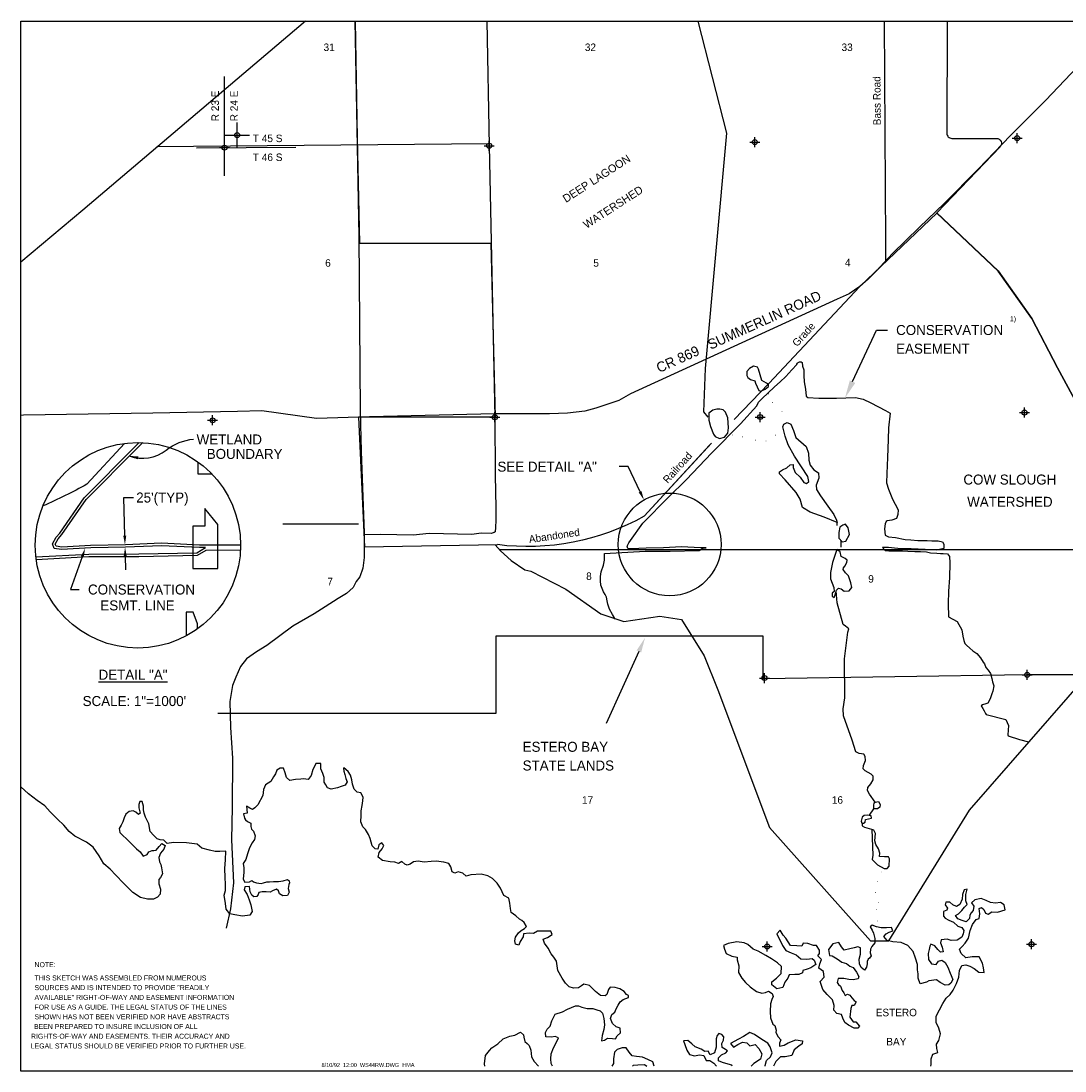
# Model space of a CAD drawing. Extents: x 184657 to 216657, y 772813 to 794141.
# Tile 1 of 2: x 184657 to 205542, y 773141 to 794141. Entities that reach past the tile are written whole.
import ezdxf
from ezdxf.enums import TextEntityAlignment as Align

# ---------------------------------------------------------------- set-up
doc = ezdxf.new("R2010")
doc.units = 0
doc.header["$LTSCALE"] = 200
doc.header["$PDMODE"] = 34
doc.header["$PDSIZE"] = 100
for name, pattern in [('DASHED', [0]), ('HIDDEN', [0]), ('PHANTOM2', [0]), ('STREAM', [0])]:
    doc.linetypes.add(name, pattern=pattern)
doc.layers.get('0').update_dxf_attribs({"linetype": 'CONTINUOUS'})
for name, color, linetype in [('BORDER', 11, 'CONTINUOUS'), ('DIMENSION', 2, 'CONTINUOUS'), ('DIMS', 7, 'CONTINUOUS'), ('EWATER', 4, 'CONTINUOUS'), ('MAJROADS', 9, 'CONTINUOUS'), ('RW', 6, 'PHANTOM2'), ('SEC', 2, 'CONTINUOUS'), ('STATBNDY', 15, 'DASHED'), ('TEXT', 2, 'CONTINUOUS'), ('TRUNKS', 5, 'STREAM'), ('WATER', 4, 'CONTINUOUS'), ('WETDBA', 8, 'CONTINUOUS'), ('WSHEDS', 3, 'CONTINUOUS')]:
    doc.layers.add(name, color=color, linetype=linetype)

# ---------------------------------------------------------------- blocks, each defined once
blk = doc.blocks.new('RWNOTE')
at = {"layer": 'TEXT', "color": 0}
for s, p in [('NOTE:', (0, 0)), ('THIS SKETCH WAS ASSEMBLED FROM NUMEROUS', (0, -796)), ('SOURCES AND IS INTENDED TO PROVIDE "READILY', (0, -1379)), ('AVAILABLE" RIGHT-OF-WAY AND EASEMENT INFORMATION ', (0, -1962)), ('FOR USE AS A GUIDE. THE LEGAL STATUS OF THE LINES', (0, -2545)), ('SHOWN HAS NOT BEEN VERIFIED NOR HAVE ABSTRACTS ', (0, -3128)), ('BEEN PREPARED TO INSURE INCLUSION OF ALL', (-33, -3710)), (' RIGHTS-OF-WAY AND EASEMENTS. THEIR ACCURACY AND ', (-328, -4293)), (' LEGAL STATUS SHOULD BE VERIFIED PRIOR TO FURTHER USE.', (-344, -4876))]:
    blk.add_text(s, height=300, dxfattribs=at).set_placement(p)
blk = doc.blocks.new('TICK')
at = {"color": 0}
for points in [[(500, 0), (500, 1000)], [(0, 500), (1000, 500)]]:
    blk.add_lwpolyline(points, dxfattribs=at)
blk.add_point((500, 500), dxfattribs=at)

msp = doc.modelspace()

# ---------------------------------------------------------------- linework, layer by layer
at = {"color": 0}
for p, q in [((188730, 791046), (188730, 793030)), ((188168, 791604), (190152, 791618))]:
    msp.add_line(p, q, dxfattribs=at)
at = {"layer": 'BORDER', "color": 0}
msp.add_lwpolyline([(184657, 773141), (184657, 794141), (216657, 794141), (216657, 773141)], close=True, dxfattribs=at)
at = {"layer": 'DIMENSION', "color": 0}
for p, q in [((196805, 785228), (196625, 785228)), ((197042, 784725), (196805, 785228)), ((185882, 783426), (185650, 782771)), ((185650, 782771), (185818, 782771))]:
    msp.add_line(p, q, dxfattribs=at)
at = {"layer": 'DIMENSION', "color": 0, "linetype": 'BYBLOCK'}
for p, q in [((186717, 784611), (186910, 784611)), ((186733, 783847), (186717, 784611)), ((186742, 783437), (186748, 783162))]:
    msp.add_line(p, q, dxfattribs=at)
at = {"layer": 'DIMENSION', "color": 0}
msp.add_lwpolyline([(186728, 785694), (185977, 784877, -0.025684), (185097, 784443, 0.546009)], format="xyb", dxfattribs=at)
for centre, radius in [((186995, 783656), 2055), ((197633, 783672), 1028)]:
    msp.add_circle(centre, radius, dxfattribs=at)
for points in [[(197069, 784738), (197015, 784712), (197119, 784562)], [(185853, 783436), (185910, 783416), (185942, 783596)]]:
    msp.add_solid(points, dxfattribs=at)
at = {"layer": 'DIMENSION', "color": 0, "linetype": 'BYBLOCK'}
for points in [[(186703, 783846), (186763, 783848), (186737, 783667)], [(186712, 783436), (186772, 783438), (186738, 783617)]]:
    msp.add_solid(points, dxfattribs=at)
at = {"layer": 'DIMS', "color": 0}
msp.add_line((197018, 781533), (196365, 780093), dxfattribs=at)
msp.add_solid([(196972, 781553), (197063, 781512), (197141, 781806)], dxfattribs=at)
at = {"layer": 'EWATER', "color": 0}
msp.add_lwpolyline([(186824, 785443, 0.264415), (187562, 785559, -0.148757), (188109, 785777, -3.186321)], format="xyb", dxfattribs=at)
for points in [[(188478, 785080), (188398, 785080), (188253, 785080), (188203, 785080), (188203, 785242), (188203, 785319)], [(188098, 782318), (187964, 782318), (187964, 781844)], [(188186, 781981), (188186, 782085), (188098, 782318)]]:
    msp.add_lwpolyline(points, dxfattribs=at)
msp.add_lwpolyline([(188334, 784394), (188334, 784036), (188097, 784036), (188097, 783705), (188097, 783523), (188097, 783337), (188097, 783188), (188300, 783188), (188593, 783188), (188593, 783279), (188593, 783542), (188593, 783745), (188593, 784070)], close=True, dxfattribs=at)
msp.add_solid([(186993, 785373), (187006, 785431), (186824, 785443)], dxfattribs=at)
at = {"layer": 'MAJROADS', "color": 0}
for points in [[(190347, 794141), (185894, 790356), (184657, 789315)], [(191337, 794141), (191416, 789837), (191440, 786343), (191459, 785530), (191522, 783904), (191519, 783410), (191492, 783201), (191432, 783025), (191364, 782933), (191305, 782808), (191170, 782692), (191001, 782593), (190740, 782427), (190521, 782286), (190092, 782038), (189578, 781648), (189368, 781524), (189166, 781383), (189047, 781233), (188953, 781016), (188885, 780849), (188832, 780531), (188845, 780012), (188891, 779400), (188883, 778419), (188870, 777766), (188906, 776903), (188851, 776383), (188761, 776001)], [(193977, 794141), (194025, 791646), (194138, 786216), (194145, 785057), (194157, 784404), (194155, 784161), (194146, 784010), (194145, 783926), (194120, 783910), (194061, 783893), (193860, 783895), (193675, 783871), (192821, 783894), (192502, 783855), (191849, 783868), (191522, 783862)], [(201923, 794141), (201954, 789708), (201954, 789347)], [(206289, 793752), (205158, 792561), (204449, 791849), (203812, 791187), (203132, 790499), (202624, 790013), (202088, 789493), (201762, 789138), (201602, 788979), (201438, 788833), (201222, 788687), (200984, 788578), (196847, 786682), (196613, 786552), (196159, 786396), (195936, 786335), (195587, 786295), (195231, 786285), (194135, 786285), (191629, 786225), (190570, 786191), (189475, 786346), (188986, 786330), (187296, 786297), (184705, 786257), (184657, 786252)], [(194001, 791685), (187376, 791625)]]:
    msp.add_lwpolyline(points, dxfattribs=at)
at = {"layer": 'MAJROADS', "color": 0, "linetype": 'CONTINUOUS'}
for points in [[(191408, 784077), (189897, 784077)], [(211070, 783564), (194233, 783564)]]:
    msp.add_lwpolyline(points, dxfattribs=at)
at = {"layer": 'RW', "color": 0}
msp.add_lwpolyline([(196544, 782173), (196538, 782189), (196492, 782270), (196432, 782375), (196394, 782480), (196383, 782544), (196370, 782620), (196346, 782668), (196307, 782726), (196254, 782858), (196250, 782942), (196250, 783034), (196261, 783124), (196309, 783255), (196329, 783359), (196327, 783494), (197141, 783538), (197644, 783539), (198222, 783551), (198310, 783602), (198365, 783602), (198250, 783602), (197869, 783622), (197510, 783607), (197162, 783599), (196870, 783582), (196797, 783593), (196780, 783641), (196816, 783706), (196852, 783748), (197097, 784100), (197607, 784615), (197966, 784963), (198477, 785503), (199047, 786083), (199378, 786447), (199408, 786515), (199492, 786597), (199598, 786696), (199731, 786826), (199844, 786925), (199957, 787029), (200077, 787162), (200175, 787271), (200180, 787279), (200193, 787295), (200204, 787308), (200217, 787318), (200230, 787324), (200241, 787326), (200250, 787326), (200264, 787324), (200282, 787308), (200293, 787238), (200316, 787164), (200319, 787048), (200321, 786924), (200349, 786781), (200362, 786639), (200399, 786614), (200614, 786595), (200969, 786596), (201353, 786608), (201501, 786576), (201659, 786502), (201954, 786353), (202045, 786301), (202014, 786002), (202002, 785773), (201988, 785412), (201975, 785093), (201969, 784905), (202011, 784781), (202091, 784578), (202145, 784478), (202202, 784363), (202200, 784274), (202169, 784194), (202080, 784160), (201987, 784143), (201967, 784132), (201941, 784085), (201930, 783986), (201945, 783860), (202009, 783827), (202149, 783812), (202343, 783771), (202457, 783764), (202596, 783748), (202717, 783749), (202783, 783753), (202876, 783747), (203004, 783746), (203089, 783724), (203119, 783678), (203121, 783593), (202974, 783557), (202743, 783569), (202465, 783582), (202263, 783582), (202133, 783601), (202010, 783614), (201893, 783612), (201942, 783553), (202019, 783546), (202125, 783547), (202291, 783545), (202399, 783539), (202539, 783532), (202654, 783530), (202774, 783523), (202849, 783507), (202976, 783496), (203051, 783494), (203107, 783492), (203189, 783486), (203229, 783433), (203239, 783304), (203231, 783004), (203211, 782741), (203204, 782484), (203211, 782226), (203383, 782129), (203476, 781966), (203496, 781838), (203519, 781752), (203536, 781692), (203572, 781655), (203635, 781598), (203697, 781545), (203779, 781488), (203850, 781403), (203904, 781320), (203932, 781282), (203956, 781210), (204006, 781159), (204051, 781088), (204075, 780993), (204094, 780926), (204120, 780845), (204095, 780737), (204076, 780682), (204049, 780606), (204033, 780555), (204001, 780495), (203957, 780484), (203894, 780467), (203866, 780445), (203900, 780389), (203927, 780342), (203954, 780293), (203962, 780274), (204361, 780172), (204409, 780052), (204399, 779867), (204406, 779843), (204630, 779773), (204811, 779727)], dxfattribs=at)
at = {"layer": 'RW', "color": 0, "linetype": 'HIDDEN'}
for points in [[(188349, 783608), (188229, 783608), (187466, 783647), (186749, 783617), (186052, 783602), (185470, 783568), (185323, 783590), (185289, 783685), (185361, 783816), (185433, 783901), (185923, 784603), (186943, 785634), (187024, 785712)], [(184953, 783423), (186011, 783481), (187016, 783482), (188173, 783506), (188349, 783608)]]:
    msp.add_lwpolyline(points, dxfattribs=at)
at = {"layer": 'SEC', "color": 0}
for p in [(188730, 791608), (194025, 791646), (199338, 791718), (204583, 791798), (188491, 786155), (194138, 786216), (199442, 786221), (204729, 786309), (199531, 781001), (204784, 781064), (204873, 775676), (199585, 775630)]:
    msp.add_point(p, dxfattribs=at)
at = {"layer": 'STATBNDY', "color": 0}
msp.add_lwpolyline([(210785, 781063), (204773, 781063), (199503, 780985), (199503, 781838), (194153, 781838), (194153, 780288), (188594, 780288)], dxfattribs=at)
at = {"layer": 'TEXT', "color": 0}
for p, q in [((201292, 786928), (201768, 787958)), ((201768, 787958), (201993, 787958))]:
    msp.add_line(p, q, dxfattribs=at)
msp.add_solid([(201346, 786903), (201237, 786953), (201140, 786601)], dxfattribs=at)
at = {"layer": 'TRUNKS', "color": 0}
for points in [[(198196, 794141), (198773, 791901), (198346, 787190)], [(198346, 787190), (198313, 786324), (198396, 786221)], [(200975, 784136), (200975, 784051)], [(201057, 783758), (201057, 783621)], [(201745, 778520), (201628, 778679), (201588, 778751), (201599, 778812), (201656, 778887), (201702, 778965), (201704, 779037), (201664, 779079), (201542, 779142), (201505, 779184), (201514, 779251), (201551, 779352), (201546, 779430), (201516, 779478), (201426, 779491), (201356, 779522), (201282, 779758), (201109, 780242), (201102, 780384), (201137, 780607), (201132, 781382), (201197, 781919), (201215, 781984), (201151, 782037), (201103, 782072), (200985, 782502), (200970, 782665), (200966, 782740)], [(201709, 778387), (201622, 778260)], [(201486, 778095), (201486, 778047), (201534, 778018), (201670, 777979)]]:
    msp.add_lwpolyline(points, dxfattribs=at)
at = {"layer": 'WATER', "color": 0}
for points in [[(199387, 787221), (199308, 787241), (199227, 787189), (199175, 787128), (199177, 787051), (199194, 787012), (199248, 786970), (199336, 786944), (199353, 786896), (199416, 786749), (199457, 786740), (199545, 786775), (199608, 786831), (199608, 786873), (199571, 786897), (199480, 786950), (199408, 787175)], [(198416, 786161), (198453, 786032), (198509, 785875), (198546, 785831), (198629, 785791), (198731, 785815), (198799, 785896), (198811, 786002), (198796, 786206), (198753, 786321), (198705, 786367), (198635, 786381), (198574, 786379), (198497, 786357), (198419, 786296)], [(200985, 784111), (200726, 784219), (200442, 784320), (200290, 784408), (200242, 784576), (200162, 784714), (199944, 784962), (199831, 785084), (199831, 785126), (199893, 785163), (199976, 785206), (200041, 785263), (200107, 785271), (200102, 785208), (200146, 785114), (200241, 785017), (200320, 784912), (200370, 784890), (200414, 784929), (200399, 785032), (200129, 785435), (200006, 785667), (199941, 785839), (199900, 786023), (199918, 786079), (199983, 786114), (200055, 786079), (200109, 785948), (200159, 785812), (200361, 785633), (200411, 785495), (200417, 785357), (200447, 785257), (200515, 785163), (200608, 785106), (200615, 784996), (200564, 784859), (200572, 784772), (200651, 784647), (200800, 784435), (200918, 784268), (200968, 784159)], [(201039, 784015), (201015, 783910), (201017, 783799), (201086, 783724), (201158, 783739), (201233, 783874), (201207, 784005), (201151, 784078), (201096, 784060)], [(200977, 783574), (200888, 783312), (200853, 783112), (200848, 782983), (200915, 782810), (200921, 782734), (200882, 782699), (200886, 782640), (200921, 782611), (200945, 782662), (200972, 782760), (201011, 782797), (201061, 782786), (201126, 782737), (201225, 782744), (201275, 782813), (201258, 782905), (201208, 783045), (201152, 783104), (201104, 783168), (201108, 783202), (201137, 783237), (201174, 783314), (201181, 783357), (201144, 783388), (201066, 783432), (201046, 783526)], [(201741, 778520), (201811, 778533), (201843, 778469), (201836, 778421), (201788, 778382), (201716, 778384), (201717, 778454), (201725, 778505)], [(201661, 778247), (201587, 778258), (201524, 778248), (201484, 778215), (201464, 778136), (201477, 778095), (201510, 778097), (201541, 778121), (201550, 778169), (201609, 778184), (201668, 778199)], [(201678, 777968), (201700, 777461), (201682, 777369), (201791, 777266), (201926, 777192), (201987, 777189), (202025, 777235), (202034, 777386), (202008, 777423), (201933, 777423), (201833, 777432), (201840, 777496), (201814, 777583), (201755, 777668), (201740, 777745), (201752, 777889), (201715, 777959), (201680, 777974)]]:
    msp.add_lwpolyline(points, close=True, dxfattribs=at)
for points in [[(195288, 773238), (195263, 773293), (195256, 773386), (195265, 773486), (195307, 773603), (195366, 773703), (195409, 773803), (195342, 773829), (195267, 773821), (195158, 773822), (195150, 773914), (195184, 773980), (195243, 774039), (195277, 774147), (195345, 774281), (195488, 774322), (195589, 774380), (195748, 774446), (195807, 774445), (195874, 774420), (195982, 774394), (196099, 774393), (196175, 774367), (196241, 774342), (196291, 774300), (196316, 774191), (196332, 774065), (196314, 773973), (196280, 773848), (196271, 773747), (196330, 773755), (196389, 773797), (196489, 773788), (196548, 773787), (196581, 773846), (196649, 773904), (196641, 773996), (196566, 774022), (196491, 774089), (196450, 774190), (196475, 774273), (196534, 774315), (196560, 774382), (196602, 774457), (196645, 774523), (196703, 774573), (196813, 774614), (196813, 774648), (196771, 774673), (196721, 774732), (196638, 774783), (196546, 774809), (196446, 774818), (196412, 774768), (196378, 774668), (196344, 774643), (196252, 774652), (196152, 774728), (196094, 774787), (196027, 774854), (195918, 774880), (195868, 774847), (195809, 774805), (195709, 774798), (195625, 774823), (195550, 774899), (195484, 775000), (195393, 775151), (195369, 775336), (195319, 775420), (195261, 775487), (195203, 775596), (195128, 775697), (195104, 775781), (195188, 775814), (195280, 775872), (195256, 775939), (195197, 775940), (195097, 775940), (194988, 775941), (194912, 775891), (194820, 775900), (194711, 775884), (194702, 775826), (194643, 775734), (194617, 775659), (194551, 775676), (194534, 775743), (194551, 775818), (194611, 775902), (194661, 775951), (194728, 775993), (194771, 776034), (194721, 776110), (194679, 776152), (194629, 776178), (194554, 776245), (194463, 776313), (194446, 776388), (194439, 776497), (194414, 776598), (194314, 776649), (194248, 776800), (194182, 776901), (194090, 776993), (193999, 777044), (193865, 777079), (193655, 777063), (193563, 777039), (193497, 777098), (193405, 777124), (193337, 777099), (193279, 777124), (193255, 777225), (193213, 777292), (193113, 777318), (192962, 777336), (192862, 777328), (192719, 777321), (192602, 777338), (192510, 777322), (192443, 777281), (192384, 777256), (192334, 777281), (192276, 777332), (192208, 777291), (192133, 777316), (192041, 777325), (191891, 777351), (191799, 777419), (191825, 777511), (191884, 777586), (191918, 777652), (191876, 777703), (191817, 777662), (191792, 777578), (191741, 777587), (191683, 777646), (191642, 777788), (191609, 777872), (191551, 777973), (191493, 778024), (191452, 778124), (191461, 778250), (191462, 778342), (191479, 778451), (191497, 778543), (191505, 778618), (191456, 778702), (191381, 778719), (191322, 778778), (191289, 778879), (191273, 778963), (191249, 779055), (191199, 779131), (191116, 779207), (191107, 779198), (191115, 779140), (191132, 779073), (191156, 778989), (191181, 778922), (191139, 778855), (191063, 778830), (190988, 778806), (190862, 778781), (190787, 778807), (190754, 778866), (190720, 778916), (190721, 779008), (190696, 779092), (190655, 779185), (190656, 779293), (190555, 779294), (190538, 779244), (190496, 779169), (190462, 779052), (190403, 778969), (190311, 778986), (190252, 778978), (190151, 778970), (190034, 778954), (189967, 779013), (189943, 779106), (189910, 779198), (189843, 779198), (189776, 779157), (189750, 779082), (189708, 779023), (189657, 778932), (189548, 778865), (189505, 778774), (189496, 778648), (189395, 778464), (189336, 778406), (189285, 778373), (189235, 778399), (189168, 778441), (189176, 778374), (189184, 778298), (189109, 778282), (189125, 778198), (189150, 778165), (189191, 778131), (189258, 778097), (189258, 778030), (189266, 777980), (189307, 777938), (189340, 777845), (189331, 777770), (189281, 777703), (189230, 777603), (189187, 777486), (189153, 777369), (189102, 777294), (189118, 777202), (189118, 777118), (189100, 776976), (189133, 776917), (189225, 776925), (189276, 776950), (189309, 776924), (189368, 776907), (189460, 776890), (189510, 776906), (189577, 776923), (189627, 776922), (189711, 776930), (189811, 776930), (189904, 776946), (189988, 776970), (190021, 776945), (190029, 776903), (190012, 776870), (190003, 776794), (190019, 776719), (189985, 776652), (189893, 776644), (189827, 776687), (189810, 776745), (189769, 776779), (189685, 776746), (189643, 776721), (189559, 776722), (189484, 776722), (189416, 776714), (189399, 776673), (189374, 776631), (189315, 776623), (189274, 776657), (189241, 776724), (189225, 776833), (189134, 776826), (189124, 776767), (189182, 776674), (189223, 776565), (189256, 776464), (189280, 776330), (189238, 776255), (189087, 776239), (188936, 776265), (188836, 776283), (188761, 776375), (188745, 776493), (188721, 776660), (188747, 776752), (188748, 776878), (188740, 777012), (188733, 777188), (188751, 777364), (188752, 777539), (188635, 777532), (188543, 777532), (188426, 777558), (188275, 777601), (188184, 777677), (187966, 777704), (187707, 777714), (187581, 777689), (187514, 777757), (187439, 777766), (187381, 777783), (187306, 777859), (187239, 777934), (187215, 778085), (187149, 778220), (187124, 778295), (187108, 778362), (187109, 778438), (187084, 778530), (187034, 778530), (187017, 778472), (187016, 778405), (187041, 778296), (187007, 778271), (186957, 778321), (186899, 778347), (186823, 778331), (186756, 778281), (186722, 778206), (186696, 778122), (186662, 778055), (186620, 777989), (186636, 777913), (186678, 777863), (186778, 777770), (186869, 777686), (186969, 777585), (187044, 777525), (187102, 777441), (187178, 777474), (187211, 777524), (187279, 777549), (187312, 777549), (187362, 777557), (187421, 777632), (187472, 777690), (187539, 777648), (187513, 777581), (187446, 777498), (187412, 777414), (187428, 777322), (187453, 777272), (187469, 777205), (187485, 777087), (187451, 777012), (187417, 776970), (187417, 776887), (187449, 776778), (187440, 776677), (187390, 776619), (187306, 776578), (187188, 776578), (187046, 776613), (186896, 776714), (186805, 776799), (186705, 776900), (186555, 777060), (186439, 777178), (186314, 777287), (186223, 777447), (186098, 777615), (185965, 777717), (185731, 777836), (185623, 777928), (185515, 778055), (185390, 778181), (185241, 778324), (185133, 778442), (184983, 778552), (184808, 778687), (184657, 778825)], [(202856, 773238), (202866, 773268), (202866, 773386), (202900, 773478), (203001, 773510), (202977, 773594), (202969, 773678), (203019, 773753), (203054, 773887), (203021, 773996), (202963, 774113), (202964, 774239), (203100, 774489), (203167, 774598), (203243, 774673), (203302, 774756), (203370, 774889), (203421, 775015), (203431, 775149), (203481, 775249), (203557, 775265), (203640, 775239), (203724, 775189), (203816, 775121), (203924, 775112), (203908, 775204), (203892, 775296), (203826, 775422), (203684, 775423), (203558, 775407), (203466, 775492), (203433, 775576), (203484, 775634), (203543, 775700), (203611, 775800), (203645, 775951), (203688, 776068), (203764, 776168), (203823, 776193), (203840, 776285), (203824, 776394), (203874, 776410), (203916, 776368), (203949, 776301), (204007, 776275), (204075, 776325), (204192, 776316), (204343, 776365), (204327, 776466), (204252, 776508), (204151, 776500), (204051, 776509), (203967, 776552), (203867, 776594), (203741, 776562), (203674, 776503), (203715, 776436), (203706, 776352), (203664, 776302), (203639, 776261), (203630, 776194), (203563, 776127), (203487, 776153), (203396, 776187), (203354, 776254), (203413, 776287), (203480, 776354), (203531, 776421), (203582, 776470), (203557, 776546), (203558, 776672), (203584, 776780), (203525, 776764), (203491, 776672), (203482, 776580), (203439, 776471), (203372, 776430), (203297, 776464), (203239, 776515), (203155, 776515), (203146, 776465), (203188, 776398), (203179, 776356), (203112, 776331), (203111, 776239), (203144, 776197), (203219, 776155), (203311, 776121), (203395, 776036), (203478, 776011), (203520, 775952), (203502, 775885), (203477, 775818), (203384, 775760), (203267, 775752), (203184, 775778), (203066, 775762), (203049, 775704), (203082, 775620), (203107, 775527), (203048, 775520), (202998, 775570), (202940, 775646), (202856, 775680), (202839, 775638), (202822, 775571), (202805, 775488), (202812, 775370), (202870, 775286), (202962, 775269), (203013, 775336), (203080, 775360), (203147, 775310), (203197, 775217), (203246, 775100), (203295, 774974), (203261, 774899), (203219, 774865), (203144, 774857), (203044, 774908), (202969, 774967), (202818, 774943), (202768, 774919), (202642, 774886), (202601, 774995), (202601, 775087), (202593, 775162), (202594, 775271), (202553, 775397), (202504, 775531), (202396, 775649), (202262, 775709), (202095, 775727), (201986, 775753), (201920, 775828), (201962, 775887), (202021, 775920), (202096, 775944), (202071, 776012), (201971, 776004), (201862, 776005), (201770, 776022), (201687, 776056), (201645, 776023), (201686, 775955), (201711, 775897), (201735, 775788), (201735, 775704), (201675, 775629), (201650, 775579), (201641, 775504), (201666, 775445), (201632, 775395), (201607, 775378), (201581, 775328), (201581, 775286), (201572, 775219), (201530, 775161), (201463, 775212), (201430, 775287), (201423, 775379), (201448, 775480), (201449, 775605), (201399, 775622), (201324, 775606), (201240, 775582), (201122, 775557), (201073, 775625), (201015, 775709), (200897, 775684), (200813, 775568), (200829, 775450), (200887, 775442), (200987, 775382), (201079, 775315), (201171, 775289), (201237, 775238), (201304, 775213), (201371, 775120), (201420, 775028), (201403, 774986), (201303, 774962), (201219, 774971), (201119, 774988), (201001, 774989), (200984, 774914), (201009, 774871), (201051, 774838), (201084, 774754), (201117, 774703), (201142, 774653), (201192, 774678), (201234, 774661), (201275, 774602), (201325, 774551), (201367, 774526), (201324, 774451), (201274, 774451), (201257, 774393), (201239, 774217), (201306, 774124), (201356, 774124), (201431, 774040), (201397, 773998), (201321, 773999), (201213, 774058), (201138, 774109), (201097, 774201), (201072, 774268), (200980, 774294), (200914, 774361), (200923, 774453), (200890, 774562), (200782, 774672), (200699, 774773), (200641, 774933), (200725, 775016), (200709, 775133), (200618, 775201), (200635, 775284), (200669, 775368), (200594, 775444), (200628, 775494), (200628, 775561), (200570, 775653), (200512, 775653), (200395, 775688), (200303, 775697), (200277, 775638), (200177, 775647), (200051, 775648), (200002, 775724), (199960, 775799), (199902, 775858), (199844, 775959), (199777, 775884), (199818, 775800), (199867, 775708), (199892, 775649), (199958, 775548), (200067, 775506), (200167, 775463), (200259, 775387), (200376, 775378), (200485, 775394), (200527, 775360), (200559, 775268), (200459, 775202), (200383, 775177), (200299, 775152), (200290, 775102), (200215, 775069), (200140, 775070), (200022, 775062), (199997, 774995), (199938, 774920), (199895, 774812), (199778, 774787), (199678, 774863), (199678, 774922), (199771, 774997), (199863, 775088), (199873, 775231), (199789, 775307), (199673, 775383), (199556, 775450), (199406, 775535), (199306, 775578), (199197, 775670), (199122, 775704), (198980, 775722), (198804, 775690), (198712, 775649), (198728, 775581), (198761, 775489), (198878, 775438), (198986, 775421), (198986, 775362), (199019, 775245), (199009, 775111), (199076, 775001), (199151, 774909), (199242, 774824), (199367, 774732), (199476, 774697), (199551, 774714), (199610, 774738), (199685, 774688), (199701, 774629), (199676, 774570), (199650, 774487), (199641, 774328), (199648, 774202), (199698, 774076), (199739, 774051), (199764, 773959), (199755, 773908), (199805, 773824), (199855, 773765), (199829, 773699), (199829, 773640), (199921, 773656), (200005, 773706), (200156, 773764), (200290, 773746), (200281, 773687), (200214, 773638), (200121, 773563), (200079, 773454), (199944, 773422), (199852, 773422), (199760, 773331), (199726, 773264), (199713, 773238)], [(193937, 773238), (193932, 773285), (193950, 773453), (194026, 773553), (194076, 773603), (194194, 773686), (194304, 773785), (194438, 773835), (194539, 773859), (194648, 773917), (194706, 773866), (194714, 773816), (194739, 773732), (194780, 773690), (194822, 773648), (194855, 773556), (194871, 773422), (194920, 773329), (195010, 773238)], [(198882, 773238), (198880, 773261), (198805, 773278), (198688, 773313), (198613, 773347), (198613, 773405), (198672, 773463), (198756, 773505), (198790, 773546), (198748, 773572), (198681, 773614), (198674, 773690), (198708, 773756), (198716, 773823), (198675, 773874), (198616, 773891), (198583, 773849), (198565, 773782), (198565, 773707), (198564, 773615), (198530, 773506), (198446, 773465), (198405, 773541), (198338, 773533), (198263, 773575), (198146, 773626), (198079, 773685), (197996, 773753), (197912, 773745), (197937, 773669), (197978, 773560), (198027, 773468), (198128, 773442), (198228, 773466), (198320, 773449), (198362, 773348), (198437, 773348), (198520, 773297), (198568, 773238)], [(199545, 773238), (199541, 773248), (199567, 773349), (199651, 773424), (199686, 773507), (199644, 773625), (199595, 773700), (199478, 773768), (199328, 773869), (199236, 773912), (199110, 773829), (199009, 773779), (198849, 773688), (198908, 773621), (199000, 773671), (199092, 773720), (199176, 773703), (199234, 773644), (199343, 773668), (199418, 773593), (199476, 773483), (199450, 773375), (199316, 773292), (199261, 773238)], [(197325, 773238), (197298, 773322), (197198, 773373), (197089, 773415), (196972, 773433), (196880, 773442), (196822, 773518), (196764, 773602), (196680, 773602), (196580, 773569), (196529, 773519), (196511, 773386), (196511, 773294), (196473, 773238)], [(196891, 773238), (196912, 773257), (196996, 773265), (197130, 773273), (197174, 773238)]]:
    msp.add_lwpolyline(points, dxfattribs=at)
at = {"layer": 'WETDBA', "color": 0, "linetype": 'CONTINUOUS'}
for points in [[(189051, 783655), (188837, 783661), (188230, 783658), (187466, 783697), (186747, 783667), (186050, 783652), (185472, 783618), (185360, 783635), (185343, 783681), (185403, 783787), (185473, 783870), (185962, 784571), (186978, 785598), (187093, 785709)], [(184960, 783374), (186013, 783431), (187017, 783432), (188187, 783456), (188362, 783558), (189049, 783565)]]:
    msp.add_lwpolyline(points, dxfattribs=at)
at = {"layer": 'WSHEDS', "color": 0}
for points in [[(191339, 794141), (191382, 791800), (191430, 789696), (194054, 789696), (194140, 786218), (191411, 786218), (191526, 783624), (194188, 783668)], [(202977, 790300), (204205, 789141), (204877, 788192), (205392, 787203), (205866, 786332), (206019, 785739), (206019, 780860), (206054, 780310), (206275, 780122), (206432, 779850), (206607, 779510), (206753, 779262), (206967, 778919), (207190, 778477), (207322, 778191), (207503, 777770), (207646, 777367), (207672, 777050), (207723, 776626), (207702, 776097), (207640, 775629), (207617, 775259), (207845, 775102), (207971, 775017)], [(202979, 790302), (204206, 789143), (204879, 788193), (205393, 787204), (205868, 786334), (206021, 785741), (206021, 780861)], [(194142, 783666), (194249, 783546), (194462, 783352), (194739, 783166), (194855, 783136), (195556, 782777), (196255, 782287), (196716, 782132), (197436, 782235), (197871, 782174), (198324, 781443), (198594, 780765), (199628, 778011), (201648, 775744), (202019, 775744), (203629, 778356), (206019, 781092), (206019, 783164)]]:
    msp.add_lwpolyline(points, dxfattribs=at)
for points in [[(203185, 794141), (203178, 791894, 0.415195), (203278, 791794), (204170, 791794, -0.659904), (204243, 791625), (202981, 790303, -0.011701), (202977, 790300), (201442, 788836, 0.014134), (201438, 788832), (199617, 786888)], [(203185, 794141), (203178, 791894, 0.415195), (203278, 791794), (204170, 791794, -0.659904), (204243, 791625), (202981, 790303, -0.011701), (202977, 790300), (201442, 788836, 0.014134), (201438, 788832), (199617, 786888)], [(206019, 783564), (206019, 785739), (205866, 786332), (205392, 787203), (204877, 788192), (204205, 789141), (202977, 790300), (201442, 788836, 0.014134), (201438, 788832), (199617, 786888), (198921, 786168)], [(198469, 785701), (197124, 784237, -0.160426), (194188, 783668, 0.546009)], [(198428, 785656), (197124, 784237, -0.160426), (194188, 783668, 0.546009)]]:
    msp.add_lwpolyline(points, format="xyb", dxfattribs=at)

# ---------------------------------------------------------------- block references
at = {"color": 0, "xscale": 0.5, "yscale": 0.5, "zscale": 0.5}
msp.add_blockref('TICK', (188730, 791608), dxfattribs=at)
at = {"layer": 'TEXT', "color": 0, "xscale": 0.3334999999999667, "yscale": 0.3334999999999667, "zscale": 0.3334999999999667}
msp.add_blockref('RWNOTE', (184928, 775218), dxfattribs=at)

# ---------------------------------------------------------------- texts
at = {"layer": 'DIMENSION', "color": 0}
for s, p in [('WETLAND', (188170, 785672)), ('BOUNDARY', (188373, 785383)), ('SEE DETAIL "A"', (194188, 785128)), ('CONSERVATION ', (185998, 782671))]:
    msp.add_text(s, height=200, dxfattribs=at).set_placement(p)
at = {"layer": 'DIMENSION', "color": 0, "linetype": 'BYBLOCK'}
msp.add_text("25'(TYP)", height=200, dxfattribs=at).set_placement((186962, 784511))
at = {"layer": 'DIMENSION', "color": 0}
for s, p in [('ESMT. LINE', (186988, 782353)), ('%%uDETAIL "A"', (186898, 780967)), ('SCALE: 1"=1000\'', (186926, 780440))]:
    msp.add_text(s, height=200, dxfattribs=at).set_placement(p, align=Align.CENTER)
at = {"layer": 'MAJROADS', "color": 0}
for s, rotation, p in [('Bass Road', 90.4766, (201857, 792056)), ('Grade', 47.8438, (200182, 787616)), ('Railroad', 47.8438, (197594, 784882)), ('Abandoned', 8.289, (194828, 783700))]:
    msp.add_text(s, height=150, rotation=rotation, dxfattribs=at).set_placement(p)
msp.add_text('CR 869   SUMMERLIN ROAD', height=200, rotation=24.3141, dxfattribs=at).set_placement((199055, 787837), align=Align.CENTER)
at = {"layer": 'TEXT', "color": 0}
for s, height, p in [('31', 150, (190821, 793541)), ('32', 150, (196048, 793541)), ('33', 150, (201183, 793541)), ('6', 150, (190798, 789227)), ('5', 150, (196162, 789227)), ('4', 150, (201196, 789235)), ('COW SLOUGH', 200, (204438, 784870)), ('WATERSHED', 200, (204439, 784425)), ('7', 150, (190841, 782855)), ('9', 150, (201661, 782909))]:
    msp.add_text(s, height=height, dxfattribs=at).set_placement(p, align=Align.CENTER)
for s, p in [('R 23 E', (188616, 792136)), ('R 24 E', (188994, 792136))]:
    msp.add_text(s, height=150, rotation=90, dxfattribs=at).set_placement(p)
for s, height, p in [('T 45 S', 150, (189296, 791719)), ('T 46 S', 150, (189296, 791341)), ('1)', 100, (204440, 788136)), ('CONSERVATION', 200, (202163, 787861)), ('EASEMENT', 200, (202163, 787487)), ('8', 150, (195963, 782962)), ('ESTERO BAY', 200, (194692, 779525)), ('STATE LANDS', 200, (194692, 779151)), ('17', 150, (195880, 778487)), ('16', 150, (200877, 778487)), ('8/10/92  12:00  WS44RW.DWG  HMA', 80, (190669, 773221))]:
    msp.add_text(s, height=height, dxfattribs=at).set_placement(p)
for s, p in [('DEEP LAGOON', (196213, 790923)), ('WATERSHED', (196544, 790353))]:
    msp.add_text(s, height=160, rotation=32.8805, dxfattribs=at).set_placement(p, align=Align.CENTER)
at = {"layer": 'TRUNKS', "color": 0}
for p in [(199592, 786677), (199669, 786504), (199864, 786321), (198873, 785853), (199067, 785816), (199737, 785850), (199329, 785750), (199543, 785732), (201845, 777114), (201777, 776918), (201738, 776703), (201748, 776360), (201797, 776507), (201767, 776135)]:
    msp.add_text('.', height=100, dxfattribs=at).set_placement(p)
at = {"layer": 'WATER', "color": 0}
for s, p in [('ESTERO', (202168, 774236)), ('BAY', (202168, 773653))]:
    msp.add_text(s, height=150, dxfattribs=at).set_placement(p, align=Align.CENTER)

doc.saveas('drawing.dxf')
